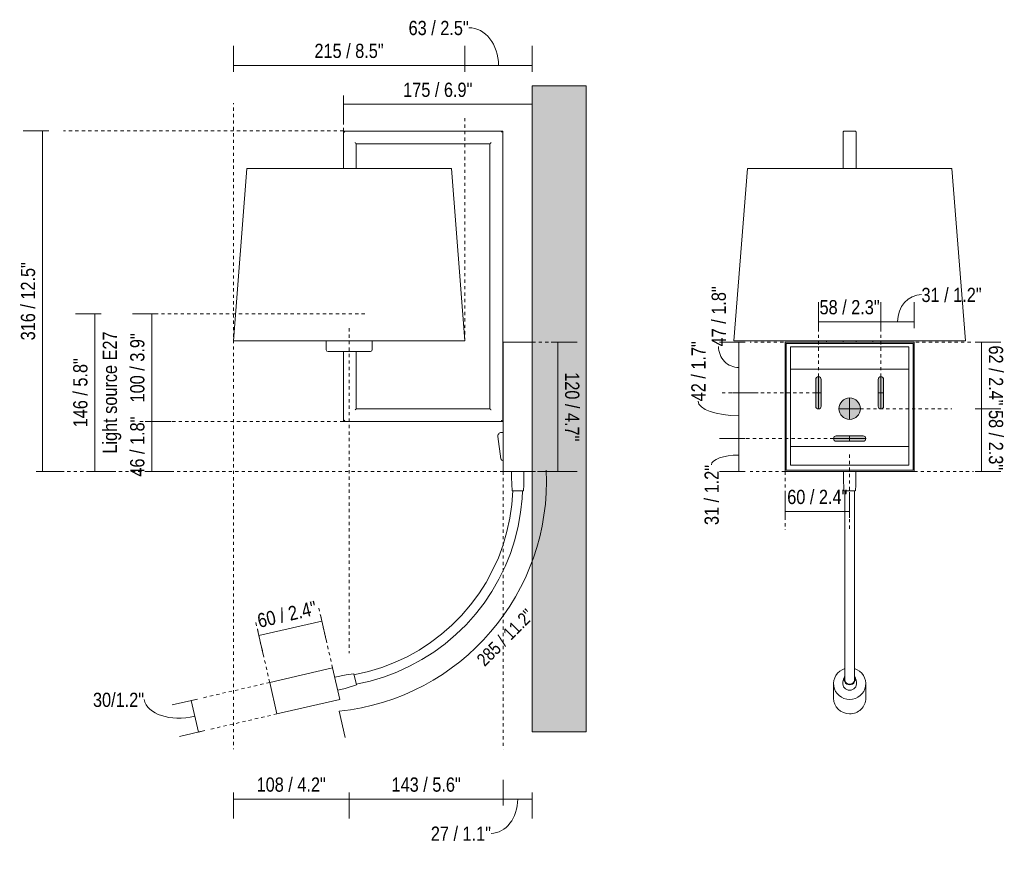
# Model space of a CAD drawing. Header units: millimetres. Extents: x -6760 to -4303, y -908 to 6739.
# Tile 2 of 3: x -5218 to -4303, y -127 to 662. Entities that reach past the tile are written whole.
import ezdxf

# ---------------------------------------------------------------- set-up
doc = ezdxf.new("R2010")
doc.units = ezdxf.units.MM
doc.linetypes.add('Dash', pattern=[6, 3, -3])
doc.layers.add('A-ANNO-DIMS', color=7, linetype='Dash', lineweight=9, true_color=0xd2d2d2)
for name, color, linetype, lineweight in [('A-ANNO-DIMS-6', 7, 'Continuous', 9), ('A-DETL-GENF', 7, 'Continuous', 9), ('A-WALL', 7, 'Continuous', 9), ('E-LITE-EQPM', 7, 'Continuous', 20), ('G-ANNO-TEXT', 7, 'Continuous', 9)]:
    doc.layers.add(name, color=color, linetype=linetype, lineweight=lineweight)
doc.styles.add('Arial Narrow', font='ARIALN.TTF', dxfattribs={"height": 13.2})
doc.styles.add('Arial Narrow_1', font='ARIALN.TTF', dxfattribs={"height": 12})
doc.dimstyles.new('FARO_-_2_2mm_Arial_Narrow_mm_Inch_Left', dxfattribs={"dimscale": 304.8, "dimtxt": 13.509289, "dimasz": 0, "dimexe": 0.059055, "dimexo": 0.0625, "dimgap": 0.009843, "dimtad": 1, "dimdec": 0, "dimzin": 0, "dimdsep": 46, "dimtxsty": 'Arial Narrow', "dimblk1": 'NONE', "dimblk2": 'NONE', "dimsah": 1, "dimcen": 0.09, "dimadec": 0, "dimazin": 0, "dimtfac": 1, "dimtdec": 4, "dimtix": 1, "dimtmove": 0, "dimatfit": 3, "dimfxl": 0.019685, "dimfxlon": 1, "dimtvp": 1, "dimtolj": 1, "dimtzin": 0, "dimarcsym": 2})
doc.dimstyles.new('FARO_-_2_2mm_Arial_Narrow_mm_Inch_Left_1', dxfattribs={"dimscale": 304.8, "dimtxt": 13.509289, "dimasz": 0, "dimexe": 0.059055, "dimexo": 0.0625, "dimgap": 0.009843, "dimtad": 1, "dimdec": 0, "dimzin": 0, "dimdsep": 46, "dimtxsty": 'Arial Narrow', "dimblk1": 'NONE', "dimblk2": 'NONE', "dimsah": 1, "dimcen": 0.09, "dimadec": 0, "dimazin": 0, "dimtfac": 1, "dimtdec": 4, "dimtix": 1, "dimtmove": 1, "dimatfit": 3, "dimfxl": 0.019685, "dimfxlon": 1, "dimtvp": 1, "dimtolj": 1, "dimtzin": 0, "dimarcsym": 2})
doc.dimstyles.new('FARO_-_2_2mm_Arial_Narrow_mm_Inch_Left_H', dxfattribs={"dimscale": 304.8, "dimtxt": 13.509289, "dimasz": 0, "dimexe": 0.059055, "dimexo": 0.0625, "dimgap": 0.009843, "dimtad": 3, "dimtih": 1, "dimtoh": 1, "dimdec": 0, "dimzin": 0, "dimdsep": 46, "dimtxsty": 'Arial Narrow', "dimblk1": 'NONE', "dimblk2": 'NONE', "dimsah": 1, "dimcen": 0.09, "dimadec": 0, "dimazin": 0, "dimtfac": 1, "dimtdec": 4, "dimtix": 1, "dimtmove": 1, "dimatfit": 3, "dimfxl": 0.019685, "dimfxlon": 1, "dimtvp": 1, "dimtolj": 1, "dimtzin": 0, "dimarcsym": 2})
doc.dimstyles.new('FARO_-_2_2mm_Arial_Narrow_mm_Inch_Right', dxfattribs={"dimscale": 304.8, "dimtxt": 13.509289, "dimasz": 0, "dimexe": 0.059055, "dimexo": 0.0625, "dimgap": 0.009843, "dimtad": 1, "dimdec": 0, "dimzin": 0, "dimdsep": 46, "dimtxsty": 'Arial Narrow', "dimblk1": 'NONE', "dimblk2": 'NONE', "dimsah": 1, "dimcen": 0.09, "dimadec": 0, "dimazin": 0, "dimtfac": 1, "dimtdec": 4, "dimtix": 1, "dimtmove": 0, "dimatfit": 3, "dimfxl": 0.019685, "dimfxlon": 1, "dimtvp": 1, "dimtolj": 1, "dimtzin": 0, "dimarcsym": 2})

# ---------------------------------------------------------------- blocks, each defined once
blk = doc.blocks.new('20172-01 - 20172-01 FRAME Matt nickel_white wall lamp with LED reader-578891-Lateral_PDF')
at = {"layer": 'E-LITE-EQPM'}
for p, q in [((-3444.38, 558.14), (-3444.38, 523.18)), ((-3296.38, 558.14), (-3444.38, 558.14)), ((-3296.38, 288.14), (-3296.38, 558.14)), ((-3432.38, 523.18), (-3432.38, 546.14)), ((-3432.38, 546.14), (-3308.38, 546.14)), ((-3308.38, 546.14), (-3308.38, 300.14)), ((-3403.13, 523.18), (-3403.09, 523.18)), ((-3460.49, 363.13), (-3460.49, 355.17)), ((-3417.65, 355.17), (-3417.65, 363.13)), ((-3295.88, 241.83), (-3295.88, 361.83)), ((-3295.88, 361.83), (-3268.96, 361.83)), ((-3444.38, 353.16), (-3444.38, 288.14)), ((-3432.38, 300.14), (-3432.38, 353.16)), ((-3308.38, 300.14), (-3432.38, 300.14)), ((-3444.38, 288.14), (-3296.38, 288.14)), ((-3295.88, 277.98), (-3297.66, 277.98)), ((-3300.93, 274.22), (-3298.04, 253.66)), ((-3294.68, 241.83), (-3295.88, 241.83)), ((-3268.96, 241.83), (-3294.68, 241.83)), ((-3287.71, 223.83), (-3277.13, 223.83)), ((-3454.39, 59.3), (-3512.85, 45.81)), ((-3447.64, 30.07), (-3454.39, 59.3)), ((-3512.85, 45.81), (-3506.11, 16.58)), ((-3432.27, 43.58), (-3434.66, 53.9)), ((-3506.11, 16.58), (-3447.64, 30.07))]:
    blk.add_line(p, q, dxfattribs=at)
at = {"layer": 'E-LITE-EQPM', "flags": 128}
for points in [[(-3458.48, 353.16), (-3459.73, 353.59), (-3460.44, 354.71), (-3460.49, 355.17)], [(-3458.22, 353.16), (-3458.35, 353.16), (-3458.48, 353.16)], [(-3458.48, 353.16), (-3458.03, 353.16), (-3456.7, 353.16), (-3454.55, 353.16), (-3451.68, 353.16), (-3448.22, 353.16), (-3444.34, 353.16), (-3440.21, 353.16), (-3436.03, 353.16), (-3431.99, 353.16), (-3428.28, 353.16), (-3425.07, 353.16), (-3422.52, 353.16), (-3420.73, 353.16), (-3419.79, 353.16), (-3419.66, 353.16)], [(-3417.65, 355.17), (-3418.08, 353.92), (-3419.2, 353.21), (-3419.66, 353.16)], [(-3287.71, 223.83), (-3288.26, 236.13), (-3288.21, 241.83)], [(-3276.63, 241.83), (-3276.77, 229.51), (-3277.13, 223.83)], [(-3286.99, 223.83), (-3287.91, 211.08), (-3289.72, 198.43), (-3292.43, 185.94), (-3296.02, 173.67), (-3300.46, 161.69), (-3305.74, 150.05), (-3311.83, 138.81), (-3318.7, 128.04), (-3326.32, 117.77), (-3334.64, 108.08), (-3343.63, 98.99), (-3353.24, 90.57), (-3363.43, 82.84), (-3374.13, 75.86), (-3385.3, 69.65), (-3396.89, 64.25), (-3408.82, 59.68), (-3421.05, 55.97), (-3433.51, 53.13), (-3434.44, 52.96)], [(-3432.41, 44.18), (-3419.63, 47.04), (-3407.08, 50.77), (-3394.82, 55.36), (-3382.9, 60.79), (-3371.38, 67.02), (-3360.33, 74.04), (-3349.78, 81.81), (-3339.8, 90.28), (-3330.42, 99.42), (-3321.7, 109.19), (-3313.68, 119.54), (-3306.39, 130.42), (-3299.87, 141.78), (-3294.15, 153.56), (-3289.25, 165.7), (-3285.21, 178.16), (-3282.04, 190.87), (-3279.75, 203.76), (-3278.36, 216.78), (-3277.99, 223.83)], [(-3452.44, 50.83), (-3441.79, 52.97), (-3434.66, 53.9)], [(-3432.27, 43.58), (-3442.62, 40.26), (-3449.6, 38.55)]]:
    blk.add_lwpolyline(points, dxfattribs=at)
at = {"layer": 'E-LITE-EQPM'}
for centre, radius, start, end in [((-3297.66, 274.68), 3.3, 90, 188), ((-3295.09, 254.56), 3.08, 197, 255.08967)]:
    blk.add_arc(centre, radius, start, end, dxfattribs=at)
for points in [[(-3443.19, 556.94), (-3443.29, 557.05), (-3443.45, 557.2), (-3443.65, 557.4), (-3443.79, 557.54), (-3443.92, 557.67), (-3444.04, 557.79), (-3444.14, 557.89), (-3444.23, 557.98), (-3444.3, 558.05), (-3444.36, 558.11), (-3444.38, 558.13), (-3444.38, 558.14)], [(-3297.58, 556.94), (-3297.47, 557.05), (-3297.32, 557.2), (-3297.12, 557.4), (-3296.98, 557.54), (-3296.85, 557.67), (-3296.73, 557.79), (-3296.63, 557.89), (-3296.54, 557.98), (-3296.47, 558.05), (-3296.4, 558.11), (-3296.38, 558.14), (-3296.38, 558.14)], [(-3432.38, 546.14), (-3432.38, 546.14), (-3432.4, 546.16), (-3432.47, 546.22), (-3432.54, 546.29), (-3432.63, 546.38), (-3432.73, 546.48), (-3432.85, 546.6), (-3432.98, 546.73), (-3433.12, 546.87), (-3433.32, 547.07), (-3433.47, 547.22), (-3433.58, 547.33)], [(-3308.38, 546.14), (-3308.38, 546.14), (-3308.36, 546.16), (-3308.3, 546.22), (-3308.23, 546.29), (-3308.14, 546.38), (-3308.04, 546.48), (-3307.92, 546.6), (-3307.79, 546.73), (-3307.65, 546.87), (-3307.45, 547.07), (-3307.3, 547.22), (-3307.19, 547.33)], [(-3432.38, 300.14), (-3432.38, 300.14), (-3432.4, 300.11), (-3432.47, 300.05), (-3432.54, 299.98), (-3432.63, 299.89), (-3432.73, 299.79), (-3432.85, 299.67), (-3432.98, 299.54), (-3433.12, 299.4), (-3433.32, 299.2), (-3433.47, 299.05), (-3433.58, 298.94)], [(-3308.38, 300.14), (-3308.38, 300.13), (-3308.36, 300.11), (-3308.3, 300.05), (-3308.23, 299.98), (-3308.14, 299.89), (-3308.04, 299.79), (-3307.92, 299.67), (-3307.79, 299.54), (-3307.65, 299.4), (-3307.45, 299.2), (-3307.29, 299.05), (-3307.19, 298.94)], [(-3443.19, 289.33), (-3443.3, 289.22), (-3443.45, 289.07), (-3443.65, 288.87), (-3443.79, 288.73), (-3443.92, 288.6), (-3444.04, 288.48), (-3444.14, 288.38), (-3444.23, 288.29), (-3444.3, 288.22), (-3444.36, 288.16), (-3444.38, 288.14), (-3444.38, 288.14)], [(-3297.58, 289.33), (-3297.47, 289.22), (-3297.32, 289.07), (-3297.12, 288.87), (-3296.98, 288.73), (-3296.85, 288.6), (-3296.73, 288.48), (-3296.63, 288.38), (-3296.54, 288.29), (-3296.47, 288.22), (-3296.4, 288.16), (-3296.38, 288.14), (-3296.38, 288.14)]]:
    blk.add_open_spline(points, degree=3, knots=[0, 0, 0, 0, 0.166667, 0.25, 0.333333, 0.416667, 0.5, 0.583333, 0.666667, 0.75, 0.833333, 1, 1, 1, 1], dxfattribs=at)
blk = doc.blocks.new('20172-01 - 20172-01 FRAME Matt nickel_white wall lamp with LED reader-578891-Alzado_PDF Fixing')
at = {"layer": 'E-LITE-EQPM', "color": 253, "lineweight": 9, "true_color": 0xaaaaaa}
for p, q in [((6574.69, 558.14), (6584.3, 558.14)), ((6573.5, 556.94), (6573.5, 523.18)), ((6585.5, 523.18), (6585.5, 556.94)), ((6519.5, 361.83), (6519.5, 241.83)), ((6639.5, 361.83), (6519.5, 361.83)), ((6520.5, 243.03), (6520.5, 360.63)), ((6520.5, 360.63), (6638.5, 360.63)), ((6524.5, 336.85), (6524.5, 357.74)), ((6634.5, 357.74), (6524.5, 357.74)), ((6558.07, 363.14), (6558.07, 361.83)), ((6573.5, 363.14), (6573.5, 361.83)), ((6585.5, 361.83), (6585.5, 363.14)), ((6600.92, 361.83), (6600.92, 363.14)), ((6634.5, 357.74), (6634.5, 336.85)), ((6638.5, 360.63), (6638.5, 243.03)), ((6639.5, 241.83), (6639.5, 361.83)), ((6524.5, 264.95), (6524.5, 336.85)), ((6634.5, 336.85), (6524.5, 336.85)), ((6634.5, 336.85), (6634.5, 264.95)), ((6524.5, 247.71), (6524.5, 264.95)), ((6634.5, 264.95), (6524.5, 264.95)), ((6634.5, 264.95), (6634.5, 247.71)), ((6634.5, 247.71), (6524.5, 247.71)), ((6519.5, 241.83), (6639.5, 241.83)), ((6638.5, 243.03), (6520.5, 243.03)), ((6574.29, 223.83), (6579.5, 223.83)), ((6579.5, 223.83), (6584.7, 223.83)), ((6564.5, 44.69), (6564.5, 31.19)), ((6594.49, 31.19), (6594.49, 44.69))]:
    blk.add_line(p, q, dxfattribs=at)
at = {"layer": 'E-LITE-EQPM', "color": 253, "lineweight": 9, "true_color": 0xaaaaaa, "flags": 128}
for points in [[(6574.21, 223.83), (6573.66, 236.13), (6573.71, 241.83)], [(6585.28, 241.83), (6585.15, 229.51), (6584.78, 223.83)], [(6575, 223.83), (6575, 210.92), (6575, 198.11), (6575, 185.45), (6575, 173.02), (6575, 160.87), (6575, 149.05), (6575, 137.64), (6575, 126.68), (6575, 116.23), (6575, 106.33), (6575, 97.04), (6575, 88.41), (6575, 80.47), (6575, 73.26), (6575, 66.83), (6575, 61.19), (6575, 56.38), (6575, 52.43), (6575, 49.34), (6575, 48.57)], [(6584, 48.57), (6584, 51.39), (6584, 55.08), (6584, 59.62), (6584, 65.01), (6584, 71.2), (6584, 78.17), (6584, 85.89), (6584, 94.32), (6584, 103.41), (6584, 113.12), (6584, 123.41), (6584, 134.22), (6584, 145.5), (6584, 157.19), (6584, 169.25), (6584, 181.6), (6584, 194.19), (6584, 206.96), (6584, 219.85), (6584, 223.83)], [(6575, 51.47), (6574.73, 51.03), (6574.43, 50.48), (6574.15, 49.88), (6573.9, 49.24), (6573.68, 48.57), (6573.49, 47.87), (6573.35, 47.14), (6573.25, 46.4), (6573.2, 45.64), (6573.18, 44.88), (6573.21, 44.32)], [(6585.78, 44.32), (6585.81, 45.08), (6585.79, 45.84), (6585.72, 46.59), (6585.61, 47.33), (6585.45, 48.05), (6585.26, 48.74), (6585.03, 49.41), (6584.77, 50.03), (6584.49, 50.62), (6584.18, 51.17), (6583.99, 51.47)]]:
    blk.add_lwpolyline(points, dxfattribs=at)
at = {"layer": 'E-LITE-EQPM', "color": 253, "lineweight": 9, "true_color": 0xaaaaaa}
for centre, major_axis, start_param, end_param in [((6579.5, 44.69), (15, 0), 1.876974, 4.712389), ((6579.5, 44.69), (15, 0), 4.712389, 7.547804), ((6579.5, 44.69), (6.3, 0), 2.96706, 4.712389), ((6579.5, 48.74), (5.3, 0), 2.583932, 4.712389), ((6579.5, 48.74), (5.3, 0), 4.712389, 6.840846), ((6579.5, 44.69), (-6.3, 0), 1.570796, 3.316126), ((6579.5, 31.19), (15, 0), 3.141593, 4.712389), ((6579.5, 31.19), (-15, 0), 1.570796, 3.141593)]:
    blk.add_ellipse(centre, major_axis=major_axis, ratio=0.97437, start_param=start_param, end_param=end_param, dxfattribs=at)
for points, knots in [([(6573.5, 556.94), (6573.5, 557.05), (6573.52, 557.2), (6573.58, 557.4), (6573.65, 557.54), (6573.74, 557.67), (6573.84, 557.79), (6573.96, 557.89), (6574.09, 557.98), (6574.23, 558.05), (6574.43, 558.11), (6574.59, 558.14), (6574.69, 558.14)], [0, 0, 0, 0, 0.166667, 0.25, 0.333333, 0.416667, 0.5, 0.583333, 0.666667, 0.75, 0.833333, 1, 1, 1, 1]), ([(6584.3, 558.14), (6584.41, 558.14), (6584.56, 558.11), (6584.76, 558.05), (6584.9, 557.98), (6585.03, 557.89), (6585.15, 557.79), (6585.25, 557.67), (6585.34, 557.54), (6585.41, 557.4), (6585.48, 557.2), (6585.5, 557.05), (6585.5, 556.94)], [0, 0, 0, 0, 0.166667, 0.25, 0.333333, 0.416667, 0.5, 0.583333, 0.666667, 0.75, 0.833333, 1, 1, 1, 1]), ([(6575, 48.57), (6575, 48.07), (6575.17, 47.1), (6575.83, 45.93), (6576.67, 45.11), (6577.82, 44.41), (6578.81, 44.18), (6579.5, 44.18)], [-1, -1, -1, -1, -0.785714, -0.571429, -0.428571, -0.285714, 0, 0, 0, 0]), ([(6579.5, 44.18), (6580.01, 44.18), (6581.01, 44.35), (6582.21, 44.99), (6583.04, 45.81), (6583.77, 46.93), (6583.99, 47.9), (6584, 48.57)], [-1, -1, -1, -1, -0.785714, -0.571429, -0.428571, -0.285714, 0, 0, 0, 0])]:
    blk.add_open_spline(points, degree=3, knots=knots, dxfattribs=at)
blk = doc.blocks.new('DIMBLOCK10-Lateral_PDF')
at = {"layer": 'A-ANNO-DIMS-6', "color": 251, "true_color": 0x5b5b5b, "transparency": 16777216}
for p, q in [((-4723.89, 361.83), (-4699.89, 361.83)), ((-4717.89, 361.83), (-4723.89, 361.83)), ((-4717.89, 361.83), (-4717.89, 241.83)), ((-4717.89, 241.83), (-4723.89, 241.83)), ((-4718.06, 241.83), (-4699.89, 241.83))]:
    blk.add_line(p, q, dxfattribs=at)
at = {"layer": 'A-ANNO-DIMS-6', "color": 0, "transparency": 16777216, "insert": (-4697.83, 333.99), "char_height": 13.2, "width": 77.1959, "attachment_point": 1, "rotation": 270, "line_spacing_factor": 0.974696, "style": 'Arial Narrow'}
blk.add_mtext('120 / 4.7"', dxfattribs=at)
blk = doc.blocks.new('_None')
blk = doc.blocks.new('DIMBLOCK11-Lateral_PDF')
at = {"layer": 'A-ANNO-DIMS-6', "color": 251, "true_color": 0x5b5b5b, "transparency": 16777216}
for p, q in [((-5089.01, 388.16), (-5113.01, 388.16)), ((-5095.01, 388.16), (-5095.01, 288.12)), ((-5095.01, 388.16), (-5089.01, 388.16)), ((-5095.01, 288.12), (-5101.01, 288.12)), ((-5095.18, 288.12), (-5077.01, 288.12))]:
    blk.add_line(p, q, dxfattribs=at)
at = {"layer": 'A-ANNO-DIMS-6', "color": 0, "transparency": 16777216, "insert": (-5115.07, 305.97), "char_height": 13.2, "width": 77.1959, "attachment_point": 1, "rotation": 90, "line_spacing_factor": 0.974696, "style": 'Arial Narrow'}
blk.add_mtext('100 / 3.9"', dxfattribs=at)
blk = doc.blocks.new('DIMBLOCK12-Lateral_PDF')
at = {"layer": 'A-ANNO-DIMS-6', "color": 251, "true_color": 0x5b5b5b, "transparency": 16777216}
for p, q in [((-4768.5, -62.74), (-4768.5, -44.57)), ((-4911.69, -56.57), (-4911.69, -80.57)), ((-4911.69, -62.57), (-4911.69, -56.57)), ((-4911.69, -62.57), (-4768.5, -62.57)), ((-4768.5, -62.57), (-4768.5, -68.57))]:
    blk.add_line(p, q, dxfattribs=at)
at = {"layer": 'A-ANNO-DIMS-6', "color": 0, "transparency": 16777216, "insert": (-4872.26, -42.51), "char_height": 13.2, "width": 77.1959, "attachment_point": 1, "line_spacing_factor": 0.974696, "style": 'Arial Narrow'}
blk.add_mtext('143 / 5.6"', dxfattribs=at)
blk = doc.blocks.new('DIMBLOCK13-Lateral_PDF')
at = {"layer": 'A-ANNO-DIMS-6', "color": 251, "true_color": 0x5b5b5b, "transparency": 16777216}
for p, q in [((-5019.21, 613.14), (-5019.21, 637.14)), ((-4804.22, 613.14), (-4804.22, 637.14)), ((-5019.21, 619.14), (-4804.22, 619.14)), ((-5019.21, 619.14), (-5019.21, 613.14)), ((-4804.22, 619.14), (-4804.22, 613.14))]:
    blk.add_line(p, q, dxfattribs=at)
at = {"layer": 'A-ANNO-DIMS-6', "color": 0, "transparency": 16777216, "insert": (-4943.88, 639.2), "char_height": 13.2, "width": 77.1959, "attachment_point": 1, "line_spacing_factor": 0.974696, "style": 'Arial Narrow'}
blk.add_mtext('215 / 8.5"', dxfattribs=at)
blk = doc.blocks.new('DIMBLOCK14-Lateral_PDF')
at = {"layer": 'A-ANNO-DIMS-6', "color": 251, "true_color": 0x5b5b5b, "transparency": 16777216}
for p, q in [((-5019.21, -56.57), (-5019.21, -80.57)), ((-5019.21, -62.57), (-5019.21, -56.57)), ((-5019.21, -62.57), (-4911.69, -62.57)), ((-4911.69, -56.57), (-4911.69, -80.57)), ((-4911.69, -62.57), (-4911.69, -56.57))]:
    blk.add_line(p, q, dxfattribs=at)
at = {"layer": 'A-ANNO-DIMS-6', "color": 0, "transparency": 16777216, "insert": (-4997.62, -42.51), "char_height": 13.2, "width": 77.1959, "attachment_point": 1, "line_spacing_factor": 0.974696, "style": 'Arial Narrow'}
blk.add_mtext('108 / 4.2"', dxfattribs=at)
blk = doc.blocks.new('DIMBLOCK15-Lateral_PDF')
at = {"layer": 'A-ANNO-DIMS-6', "color": 251, "true_color": 0x5b5b5b, "transparency": 16777216}
for p, q in [((-4804.22, 613.14), (-4804.22, 637.14)), ((-4741.58, 613.14), (-4741.58, 637.14)), ((-4741.58, 619.14), (-4804.22, 619.14)), ((-4804.22, 619.14), (-4804.22, 613.14)), ((-4741.58, 619.14), (-4741.58, 613.14))]:
    blk.add_line(p, q, dxfattribs=at)
blk.add_ellipse((-4800.48, 619.14), major_axis=(0, 34.99), ratio=0.788301, start_param=4.712389, end_param=6.283185, dxfattribs=at)
at = {"layer": 'A-ANNO-DIMS-6', "color": 0, "transparency": 16777216, "insert": (-4856.45, 660.47), "char_height": 13.2, "width": 67.1605, "attachment_point": 1, "line_spacing_factor": 0.974696, "style": 'Arial Narrow'}
blk.add_mtext('63 / 2.5"', dxfattribs=at)
blk = doc.blocks.new('DIMBLOCK16-Lateral_PDF')
at = {"layer": 'A-ANNO-DIMS-6', "color": 251, "true_color": 0x5b5b5b, "transparency": 16777216}
for p, q in [((-4768.5, -62.74), (-4768.5, -44.57)), ((-4768.5, -62.57), (-4741.58, -62.57)), ((-4768.5, -62.57), (-4768.5, -68.57)), ((-4741.58, -56.57), (-4741.58, -80.57)), ((-4741.58, -62.57), (-4741.58, -56.57))]:
    blk.add_line(p, q, dxfattribs=at)
blk.add_ellipse((-4779.81, -62.57), major_axis=(0, 31.85), ratio=0.777483, start_param=3.141593, end_param=4.712389, dxfattribs=at)
at = {"layer": 'A-ANNO-DIMS-6', "color": 0, "transparency": 16777216, "insert": (-4835.77, -88.08), "char_height": 13.2, "width": 67.1605, "attachment_point": 1, "line_spacing_factor": 0.974696, "style": 'Arial Narrow'}
blk.add_mtext('27 / 1.1"', dxfattribs=at)
blk = doc.blocks.new('DIMBLOCK17-Lateral_PDF')
at = {"layer": 'A-ANNO-DIMS-6', "color": 251, "true_color": 0x5b5b5b, "transparency": 16777216}
for p, q in [((-5141.92, 388.16), (-5165.92, 388.16)), ((-5147.92, 388.16), (-5147.92, 241.83)), ((-5147.92, 388.16), (-5141.92, 388.16)), ((-5147.92, 241.83), (-5153.92, 241.83)), ((-5148.09, 241.83), (-5129.92, 241.83))]:
    blk.add_line(p, q, dxfattribs=at)
at = {"layer": 'A-ANNO-DIMS-6', "color": 0, "transparency": 16777216, "char_height": 13.2, "attachment_point": 1, "rotation": 90, "line_spacing_factor": 0.974696, "style": 'Arial Narrow'}
for s, insert, width in [('Light source E27', (-5140.53, 258.38), 135.8648), ('146 / 5.8"', (-5167.98, 282.83), 77.1959)]:
    blk.add_mtext(s, dxfattribs=dict(at, insert=insert, width=width))
blk = doc.blocks.new('DIMBLOCK18-Lateral_PDF')
at = {"layer": 'A-ANNO-DIMS-6', "color": 251, "true_color": 0x5b5b5b, "transparency": 16777216}
for p, q in [((-5190.54, 558.15), (-5214.54, 558.15)), ((-5196.54, 558.15), (-5196.54, 241.83)), ((-5196.54, 558.15), (-5190.54, 558.15)), ((-5196.54, 241.83), (-5202.54, 241.83)), ((-5196.71, 241.83), (-5178.54, 241.83))]:
    blk.add_line(p, q, dxfattribs=at)
at = {"layer": 'A-ANNO-DIMS-6', "color": 0, "transparency": 16777216, "insert": (-5216.6, 363.64), "char_height": 13.2, "width": 87.2314, "attachment_point": 1, "rotation": 90, "line_spacing_factor": 0.974696, "style": 'Arial Narrow'}
blk.add_mtext('316 / 12.5"', dxfattribs=at)
blk = doc.blocks.new('DIMBLOCK19-Lateral_PDF')
at = {"layer": 'A-ANNO-DIMS-6', "color": 251, "true_color": 0x5b5b5b, "transparency": 16777216}
for p, q in [((-5095.01, 288.12), (-5101.01, 288.12)), ((-5095.18, 288.12), (-5077.01, 288.12)), ((-5095.01, 288.12), (-5095.01, 241.83)), ((-5095.01, 241.83), (-5101.01, 241.83)), ((-5095.18, 241.83), (-5077.01, 241.83))]:
    blk.add_line(p, q, dxfattribs=at)
at = {"layer": 'A-ANNO-DIMS-6', "color": 0, "transparency": 16777216, "insert": (-5115.07, 236.99), "char_height": 13.2, "width": 67.1605, "attachment_point": 1, "rotation": 90, "line_spacing_factor": 0.974696, "style": 'Arial Narrow'}
blk.add_mtext('46 / 1.8"', dxfattribs=at)
blk = doc.blocks.new('DIMBLOCK20-Lateral_PDF')
at = {"layer": 'A-ANNO-DIMS-6', "color": 251, "true_color": 0x5b5b5b, "transparency": 16777216}
for p, q in [((-4917.02, 583), (-4917.02, 589)), ((-4741.58, 583), (-4741.58, 589)), ((-4917.02, 583.16), (-4917.02, 565)), ((-4741.58, 583), (-4917.02, 583)), ((-4741.58, 583.16), (-4741.58, 565))]:
    blk.add_line(p, q, dxfattribs=at)
at = {"layer": 'A-ANNO-DIMS-6', "color": 0, "transparency": 16777216, "insert": (-4861.46, 603.06), "char_height": 13.2, "width": 77.1959, "attachment_point": 1, "line_spacing_factor": 0.974696, "style": 'Arial Narrow'}
blk.add_mtext('175 / 6.9"', dxfattribs=at)
blk = doc.blocks.new('DIMBLOCK21-Lateral_PDF')
at = {"layer": 'A-ANNO-DIMS-6', "color": 251, "true_color": 0x5b5b5b, "transparency": 16777216}
for p, q in [((-5052.53, 30.32), (-5075.92, 24.92)), ((-5058.38, 28.97), (-5052.53, 30.32)), ((-5058.38, 28.97), (-5051.63, -0.26)), ((-5045.79, 1.09), (-5069.17, -4.3)), ((-5051.63, -0.26), (-5045.79, 1.09))]:
    blk.add_line(p, q, dxfattribs=at)
blk.add_ellipse((-5060.8, 39.47), major_axis=(41.42, 9.56), ratio=0.606292, start_param=3.141593, end_param=4.712389, dxfattribs=at)
at = {"layer": 'A-ANNO-DIMS-6', "color": 0, "transparency": 16777216, "insert": (-5149.61, 36.25), "char_height": 13.2, "width": 56.8677, "attachment_point": 1, "line_spacing_factor": 0.974696, "style": 'Arial Narrow'}
blk.add_mtext('30/1.2"', dxfattribs=at)
blk = doc.blocks.new('DIMBLOCK22-Lateral_PDF')
at = {"layer": 'A-ANNO-DIMS-6', "color": 251, "true_color": 0x5b5b5b, "transparency": 16777216}
for p, q in [((-4937.05, 102.76), (-4995.51, 89.27)), ((-4937.05, 102.76), (-4938.4, 108.61)), ((-4937.08, 102.93), (-4933, 85.22)), ((-4995.51, 89.27), (-4996.86, 95.11)), ((-4995.55, 89.43), (-4991.46, 71.73))]:
    blk.add_line(p, q, dxfattribs=at)
at = {"layer": 'A-ANNO-DIMS-6', "color": 0, "transparency": 16777216, "insert": (-4998.06, 109.27), "char_height": 13.2, "width": 67.1605, "attachment_point": 1, "rotation": 13, "line_spacing_factor": 0.974696, "style": 'Arial Narrow'}
blk.add_mtext('60 / 2.4"', dxfattribs=at)
blk = doc.blocks.new('DIMBLOCK23-Alzado_PDF Fixing')
at = {"layer": 'A-ANNO-DIMS-6', "color": 251, "true_color": 0x5b5b5b, "transparency": 16777216}
for p, q in [((-4543.69, 361.83), (-4567.69, 361.83)), ((-4549.69, 361.83), (-4549.69, 314.86)), ((-4549.69, 361.83), (-4543.69, 361.83)), ((-4549.69, 314.86), (-4555.69, 314.86)), ((-4549.85, 314.86), (-4531.69, 314.86))]:
    blk.add_line(p, q, dxfattribs=at)
blk.add_ellipse((-4549.69, 358.01), major_axis=(0, 19.67), ratio=0.961746, start_param=1.570796, end_param=3.141593, dxfattribs=at)
at = {"layer": 'A-ANNO-DIMS-6', "color": 0, "transparency": 16777216, "insert": (-4574.94, 358.01), "char_height": 13.2, "width": 67.1605, "attachment_point": 1, "rotation": 90, "line_spacing_factor": 0.974696, "style": 'Arial Narrow'}
blk.add_mtext('47 / 1.8"', dxfattribs=at)
blk = doc.blocks.new('DIMBLOCK24-Alzado_PDF Fixing')
at = {"layer": 'A-ANNO-DIMS-6', "color": 251, "true_color": 0x5b5b5b, "transparency": 16777216}
for p, q in [((-4549.69, 314.86), (-4555.69, 314.86)), ((-4549.85, 314.86), (-4531.69, 314.86)), ((-4549.69, 314.86), (-4549.69, 272.39)), ((-4543.69, 272.39), (-4567.69, 272.39)), ((-4549.69, 272.39), (-4543.69, 272.39))]:
    blk.add_line(p, q, dxfattribs=at)
blk.add_ellipse((-4549.69, 307.01), major_axis=(-37.78, 0), ratio=0.354421, start_param=0, end_param=1.570796, dxfattribs=at)
at = {"layer": 'A-ANNO-DIMS-6', "color": 0, "transparency": 16777216, "insert": (-4593.81, 307.01), "char_height": 13.2, "width": 67.1605, "attachment_point": 1, "rotation": 90, "line_spacing_factor": 0.974696, "style": 'Arial Narrow'}
blk.add_mtext('42 / 1.7"', dxfattribs=at)
blk = doc.blocks.new('DIMBLOCK25-Alzado_PDF Fixing')
at = {"layer": 'A-ANNO-DIMS-6', "color": 251, "true_color": 0x5b5b5b, "transparency": 16777216}
for p, q in [((-4543.69, 272.39), (-4567.69, 272.39)), ((-4549.69, 272.39), (-4549.69, 241.83)), ((-4549.69, 272.39), (-4543.69, 272.39)), ((-4543.69, 241.83), (-4567.69, 241.83)), ((-4549.69, 241.83), (-4543.69, 241.83))]:
    blk.add_line(p, q, dxfattribs=at)
blk.add_ellipse((-4549.69, 247.98), major_axis=(-25.52, 0), ratio=0.357499, start_param=4.712389, end_param=6.283185, dxfattribs=at)
at = {"layer": 'A-ANNO-DIMS-6', "color": 0, "transparency": 16777216, "insert": (-4581.55, 192.01), "char_height": 13.2, "width": 67.1605, "attachment_point": 1, "rotation": 90, "line_spacing_factor": 0.974696, "style": 'Arial Narrow'}
blk.add_mtext('31 / 1.2"', dxfattribs=at)
blk = doc.blocks.new('DIMBLOCK26-Alzado_PDF Fixing')
at = {"layer": 'A-ANNO-DIMS-6', "color": 251, "true_color": 0x5b5b5b, "transparency": 16777216}
for p, q in [((-4330.25, 300), (-4306.25, 300)), ((-4324.25, 300), (-4330.25, 300)), ((-4324.25, 241.83), (-4324.25, 300)), ((-4330.25, 241.83), (-4306.25, 241.83)), ((-4324.25, 241.83), (-4330.25, 241.83))]:
    blk.add_line(p, q, dxfattribs=at)
at = {"layer": 'A-ANNO-DIMS-6', "color": 0, "transparency": 16777216, "insert": (-4304.19, 298.9), "char_height": 13.2, "width": 67.1605, "attachment_point": 1, "rotation": 270, "line_spacing_factor": 0.974696, "style": 'Arial Narrow'}
blk.add_mtext('58 / 2.3"', dxfattribs=at)
blk = doc.blocks.new('DIMBLOCK27-Alzado_PDF Fixing')
at = {"layer": 'A-ANNO-DIMS-6', "color": 251, "true_color": 0x5b5b5b, "transparency": 16777216}
for p, q in [((-4330.25, 361.83), (-4306.25, 361.83)), ((-4324.25, 361.83), (-4330.25, 361.83)), ((-4324.25, 300), (-4324.25, 361.83)), ((-4330.25, 300), (-4306.25, 300)), ((-4324.25, 300), (-4330.25, 300))]:
    blk.add_line(p, q, dxfattribs=at)
at = {"layer": 'A-ANNO-DIMS-6', "color": 0, "transparency": 16777216, "insert": (-4304.19, 358.9), "char_height": 13.2, "width": 67.1605, "attachment_point": 1, "rotation": 270, "line_spacing_factor": 0.974696, "style": 'Arial Narrow'}
blk.add_mtext('62 / 2.4"', dxfattribs=at)
blk = doc.blocks.new('DIMBLOCK28-Alzado_PDF Fixing')
at = {"layer": 'A-ANNO-DIMS-6', "color": 251, "true_color": 0x5b5b5b, "transparency": 16777216}
for p, q in [((-4506.74, 204.53), (-4506.74, 222.7)), ((-4446.74, 204.53), (-4446.74, 222.7)), ((-4506.74, 204.7), (-4446.74, 204.7)), ((-4506.74, 204.7), (-4506.74, 198.7)), ((-4446.74, 204.7), (-4446.74, 198.7))]:
    blk.add_line(p, q, dxfattribs=at)
at = {"layer": 'A-ANNO-DIMS-6', "color": 0, "transparency": 16777216, "insert": (-4504.72, 224.76), "char_height": 13.2, "width": 67.1605, "attachment_point": 1, "line_spacing_factor": 0.974696, "style": 'Arial Narrow'}
blk.add_mtext('60 / 2.4"', dxfattribs=at)
blk = doc.blocks.new('DIMBLOCK29-Alzado_PDF Fixing')
at = {"layer": 'A-ANNO-DIMS-6', "color": 251, "true_color": 0x5b5b5b, "transparency": 16777216}
for p, q in [((-4475.74, 380.81), (-4475.74, 398.98)), ((-4417.74, 380.81), (-4417.74, 398.98)), ((-4475.74, 380.98), (-4417.74, 380.98)), ((-4475.74, 380.98), (-4475.74, 374.98)), ((-4417.74, 380.98), (-4417.74, 374.98))]:
    blk.add_line(p, q, dxfattribs=at)
at = {"layer": 'A-ANNO-DIMS-6', "color": 0, "transparency": 16777216, "insert": (-4474.72, 401.04), "char_height": 13.2, "width": 67.1605, "attachment_point": 1, "line_spacing_factor": 0.974696, "style": 'Arial Narrow'}
blk.add_mtext('58 / 2.3"', dxfattribs=at)
blk = doc.blocks.new('DIMBLOCK30-Alzado_PDF Fixing')
at = {"layer": 'A-ANNO-DIMS-6', "color": 251, "true_color": 0x5b5b5b, "transparency": 16777216}
for p, q in [((-4417.74, 380.81), (-4417.74, 398.98)), ((-4386.74, 374.98), (-4386.74, 398.98)), ((-4417.74, 380.98), (-4386.74, 380.98)), ((-4417.74, 380.98), (-4417.74, 374.98)), ((-4386.74, 380.98), (-4386.74, 374.98))]:
    blk.add_line(p, q, dxfattribs=at)
blk.add_ellipse((-4380, 380.98), major_axis=(0, 25.14), ratio=0.884444, start_param=0, end_param=1.570796, dxfattribs=at)
at = {"layer": 'A-ANNO-DIMS-6', "color": 0, "transparency": 16777216, "insert": (-4380, 412.46), "char_height": 13.2, "width": 67.1605, "attachment_point": 1, "line_spacing_factor": 0.974696, "style": 'Arial Narrow'}
blk.add_mtext('31 / 1.2"', dxfattribs=at)

msp = doc.modelspace()

# ---------------------------------------------------------------- hatches: boundary and pattern name
at = {"layer": 'A-DETL-GENF', "true_color": 0xc0c0c0}
h = msp.add_hatch(color=9, dxfattribs=at)
h.paths.add_polyline_path([(-4434.24, 269.89), (-4433.59, 269.97), (-4432.99, 270.22), (-4432.47, 270.62), (-4432.08, 271.14), (-4431.83, 271.74), (-4431.74, 272.39), (-4431.83, 273.03), (-4432.08, 273.64), (-4432.47, 274.15), (-4432.99, 274.55), (-4433.59, 274.8), (-4434.24, 274.89), (-4459.24, 274.89), (-4459.89, 274.8), (-4460.49, 274.55), (-4461.01, 274.15), (-4461.41, 273.64), (-4461.66, 273.03), (-4461.74, 272.39), (-4461.66, 271.74), (-4461.41, 271.14), (-4461.01, 270.62), (-4460.49, 270.22), (-4459.89, 269.97), (-4459.24, 269.89), (-4446.25, 269.89)])
h.paths.add_polyline_path([(-4446.74, 290.14), (-4444.15, 290.48), (-4441.74, 291.47), (-4439.67, 293.06), (-4438.08, 295.14), (-4437.08, 297.55), (-4436.74, 300.14), (-4437.08, 302.72), (-4438.08, 305.14), (-4439.67, 307.21), (-4441.74, 308.8), (-4444.15, 309.79), (-4446.74, 310.14), (-4449.33, 309.79), (-4451.74, 308.8), (-4453.81, 307.21), (-4455.4, 305.14), (-4456.4, 302.72), (-4456.74, 300.14), (-4456.34, 297.41), (-4455.4, 295.14), (-4453.81, 293.06), (-4451.74, 291.47), (-4449.33, 290.48)])
h.paths.add_polyline_path([(-4475.74, 299.86), (-4475.09, 299.94), (-4474.49, 300.19), (-4473.97, 300.59), (-4473.57, 301.11), (-4473.33, 301.71), (-4473.24, 302.36), (-4473.24, 327.36), (-4473.33, 328), (-4473.57, 328.61), (-4473.97, 329.13), (-4474.49, 329.52), (-4475.09, 329.77), (-4475.74, 329.86), (-4476.39, 329.77), (-4476.99, 329.52), (-4477.51, 329.13), (-4477.9, 328.61), (-4478.15, 328), (-4478.24, 327.36), (-4478.24, 302.36), (-4478.15, 301.71), (-4477.9, 301.11), (-4477.51, 300.59), (-4476.99, 300.19), (-4476.39, 299.94)])
h.paths.add_polyline_path([(-4417.74, 299.86), (-4417.09, 299.94), (-4416.49, 300.19), (-4415.97, 300.59), (-4415.58, 301.11), (-4415.33, 301.71), (-4415.24, 302.36), (-4415.24, 327.36), (-4415.33, 328), (-4415.58, 328.61), (-4415.97, 329.13), (-4416.49, 329.52), (-4417.09, 329.77), (-4417.74, 329.86), (-4418.39, 329.77), (-4418.99, 329.52), (-4419.51, 329.13), (-4419.91, 328.61), (-4420.16, 328), (-4420.24, 327.36), (-4420.24, 302.36), (-4420.16, 301.71), (-4419.91, 301.11), (-4419.51, 300.59), (-4418.99, 300.19), (-4418.39, 299.94)])
at = {"layer": 'A-WALL', "true_color": 0xf7f7f7}
msp.add_hatch(color=7, dxfattribs=at).paths.add_polyline_path([(-4741.35, 0), (-4691.58, 0), (-4691.58, 600), (-4741.58, 600), (-4741.58, 0)])

# ---------------------------------------------------------------- linework, layer by layer
at = {"layer": 'A-ANNO-DIMS'}
for p, q in [((-4917.02, 558.15), (-4917.02, 593.15)), ((-5019.21, 319.01), (-5019.21, 584.01)), ((-4804.22, 363.13), (-4804.22, 572.15)), ((-4917.02, 558.15), (-5177.02, 558.15)), ((-4741.58, 361.83), (-4741.58, 559.5)), ((-4897.08, 388.16), (-5092.08, 388.16)), ((-4475.74, 329.86), (-4475.74, 389.86)), ((-4417.74, 329.86), (-4417.74, 389.86)), ((-4911.69, 375), (-4911.69, 73.01)), ((-4741.58, 361.83), (-4722.58, 361.83)), ((-4484.24, 361.83), (-4539.24, 361.83)), ((-4409.24, 361.83), (-4331.74, 361.83)), ((-5019.21, 314.5), (-5019.21, 164.5)), ((-4478.24, 314.86), (-4568.24, 314.86)), ((-4436.74, 300), (-4351.74, 300)), ((-4917.02, 288.12), (-5107.02, 288.12)), ((-4461.74, 272.39), (-4548.74, 272.39)), ((-4446.74, 257.56), (-4446.74, 187.56)), ((-4768.5, 241.83), (-5197.11, 241.83)), ((-4768.5, 241.83), (-4768.5, -16.25)), ((-4741.58, 241.83), (-4716.58, 241.83)), ((-4506.74, 241.83), (-4539.24, 241.83)), ((-4506.74, 241.83), (-4506.74, 187.56)), ((-4386.74, 241.83), (-4331.74, 241.83)), ((-5019.21, 164.5), (-5019.21, -16.25)), ((-4927.01, 59.3), (-4940.51, 117.76)), ((-4985.47, 45.81), (-4998.97, 104.27)), ((-4985.47, 45.81), (-5048.81, 31.18)), ((-4978.73, 16.58), (-5042.06, 1.95))]:
    msp.add_line(p, q, dxfattribs=at)
at = {"layer": 'A-ANNO-DIMS', "color": 7, "linetype": 'Continuous'}
for p, q in [((-4716.58, 241.83), (-4736.58, 241.83)), ((-4920.94, 18.99), (-4915.32, -5.37))]:
    msp.add_line(p, q, dxfattribs=at)
msp.add_arc((-4943.39, 232.82), 215, 275.99347, 2.72986, dxfattribs=at)
at = {"layer": 'A-WALL', "color": 253, "true_color": 0xaaaaaa}
for p, q in [((-4741.58, 0), (-4741.58, 600)), ((-4741.58, 600), (-4691.58, 600)), ((-4691.58, 600), (-4691.58, 0)), ((-4691.58, 0), (-4741.58, 0))]:
    msp.add_line(p, q, dxfattribs=at)
at = {"layer": 'E-LITE-EQPM'}
for p, q in [((-5006.74, 523.18), (-5019.21, 363.13)), ((-4816.69, 523.18), (-5006.74, 523.18)), ((-4804.22, 363.13), (-4816.69, 523.18)), ((-5019.21, 363.13), (-4804.22, 363.13)), ((-4475.74, 329.86), (-4475.74, 299.86)), ((-4417.74, 329.86), (-4417.74, 299.86)), ((-4478.24, 327.36), (-4478.24, 302.36)), ((-4473.24, 302.36), (-4473.24, 327.36)), ((-4420.24, 327.36), (-4420.24, 302.36)), ((-4415.24, 302.36), (-4415.24, 327.36)), ((-4478.24, 314.86), (-4473.24, 314.86)), ((-4415.24, 314.86), (-4420.24, 314.86)), ((-4446.74, 310.14), (-4446.74, 290.14)), ((-4456.74, 300), (-4436.74, 300)), ((-4434.24, 274.89), (-4459.24, 274.89)), ((-4446.74, 274.89), (-4446.74, 269.89)), ((-4461.74, 272.39), (-4431.74, 272.39)), ((-4459.24, 269.89), (-4434.24, 269.89))]:
    msp.add_line(p, q, dxfattribs=at)
at = {"layer": 'E-LITE-EQPM', "color": 253, "true_color": 0xaaaaaa}
for p, q in [((-4541.77, 523.18), (-4554.24, 363.14)), ((-4351.71, 523.18), (-4541.77, 523.18)), ((-4339.24, 363.14), (-4351.71, 523.18)), ((-4554.24, 363.14), (-4339.24, 363.14))]:
    msp.add_line(p, q, dxfattribs=at)
at = {"layer": 'E-LITE-EQPM'}
for centre, radius, start, end in [((-4475.74, 327.36), 2.5, 0, 180), ((-4417.74, 327.36), 2.5, 0, 180), ((-4475.74, 302.36), 2.5, 180, 360), ((-4446.74, 300.14), 10, 360, 180), ((-4417.74, 302.36), 2.5, 180, 360), ((-4446.74, 300.14), 10, 180, 0), ((-4459.24, 272.39), 2.5, 90, 270), ((-4434.24, 272.39), 2.5, 270, 90)]:
    msp.add_arc(centre, radius, start, end, dxfattribs=at)

# ---------------------------------------------------------------- block references
msp.add_blockref('20172-01 - 20172-01 FRAME Matt nickel_white wall lamp with LED reader-578891-Lateral_PDF', (-1472.62, 0), dxfattribs=at)
at = {"layer": 'E-LITE-EQPM', "color": 253, "lineweight": 9, "true_color": 0xaaaaaa}
msp.add_blockref('20172-01 - 20172-01 FRAME Matt nickel_white wall lamp with LED reader-578891-Alzado_PDF Fixing', (-11026.24, 0), dxfattribs=at)

# ---------------------------------------------------------------- texts
at = {"layer": 'G-ANNO-TEXT', "color": 251, "true_color": 0x5b5b5b, "insert": (-4794.25, 68.45), "char_height": 12, "width": 83.2152, "attachment_point": 1, "rotation": 45, "style": 'Arial Narrow_1'}
msp.add_mtext('285 / 11.2"', dxfattribs=at)

# ---------------------------------------------------------------- dimensions: what is measured, and where the dimension line sits
at = {"layer": 'A-ANNO-DIMS', "color": 251, "linetype": 'Continuous', "true_color": 0x5b5b5b}
for base, p1, p2, override, picture, middle in [((-4804.22, 619.14), (-4741.58, 613.14), (-4804.22, 613.14), {"dimpost": '<>', "dimfxl": 62.639889}, 'DIMBLOCK15-Lateral_PDF', (-4822.87, 651.67)), ((-4386.74, 380.98), (-4417.74, 374.98), (-4386.74, 374.98), {"dimpost": '<>', "dimfxl": 31.000592}, 'DIMBLOCK30-Alzado_PDF Fixing', (-4346.42, 403.66)), ((-4741.58, -62.57), (-4768.5, -68.57), (-4741.58, -56.57), {"dimpost": '<>', "dimfxl": 29.476623}, 'DIMBLOCK16-Lateral_PDF', (-4802.19, -96.88))]:
    dim = msp.add_linear_dim(base=base, p1=p1, p2=p2, dimstyle='FARO_-_2_2mm_Arial_Narrow_mm_Inch_Left_1', override=override, dxfattribs=at)
    dim.commit()
    dim.dimension.update_dxf_attribs({"geometry": picture, "text_midpoint": middle, "dimtype": 160})
for base, p1, p2, override, picture, middle in [((-4804.22, 619.14), (-5019.21, 613.14), (-4804.22, 613.14), {"dimpost": '<>', "dimfxl": 214.994513}, 'DIMBLOCK13-Lateral_PDF', (-4911.72, 630.69)), ((-4917.02, 583), (-4741.58, 589), (-4917.02, 589), {"dimpost": '<>', "dimfxl": 175.439333}, 'DIMBLOCK20-Lateral_PDF', (-4829.3, 594.54)), ((-4417.74, 380.98), (-4475.74, 374.98), (-4417.74, 374.98), {"dimpost": '<>', "dimfxl": 57.998816}, 'DIMBLOCK29-Alzado_PDF Fixing', (-4446.74, 392.53)), ((-4446.74, 204.7), (-4506.74, 198.7), (-4446.74, 198.7), {"dimpost": '<>', "dimfxl": 60}, 'DIMBLOCK28-Alzado_PDF Fixing', (-4476.74, 216.25)), ((-4911.69, -62.57), (-5019.21, -56.57), (-4911.69, -56.57), {"dimpost": '<>', "dimfxl": 107.524818}, 'DIMBLOCK14-Lateral_PDF', (-4965.45, -51.03)), ((-4768.5, -62.57), (-4911.69, -56.57), (-4768.5, -68.57), {"dimpost": '<>', "dimfxl": 143.688113}, 'DIMBLOCK12-Lateral_PDF', (-4840.1, -51.03))]:
    dim = msp.add_linear_dim(base=base, p1=p1, p2=p2, dimstyle='FARO_-_2_2mm_Arial_Narrow_mm_Inch_Left', override=override, dxfattribs=at)
    dim.commit()
    dim.dimension.update_dxf_attribs({"geometry": picture, "text_midpoint": middle})
for base, p1, p2, angle, dimstyle, override, picture, middle in [((-5196.54, 241.83), (-5190.54, 558.15), (-5202.54, 241.83), 90, 'FARO_-_2_2mm_Arial_Narrow_mm_Inch_Left', {"dimpost": '<>', "dimfxl": 316.552993}, 'DIMBLOCK18-Lateral_PDF', (-5208.09, 399.99)), ((-5095.01, 288.12), (-5089.01, 388.16), (-5101.01, 288.12), 90, 'FARO_-_2_2mm_Arial_Narrow_mm_Inch_Left', {"dimpost": '<>', "dimfxl": 100.756866}, 'DIMBLOCK11-Lateral_PDF', (-5106.56, 338.14)), ((-4717.89, 241.83), (-4723.89, 361.83), (-4723.89, 241.83), 90, 'FARO_-_2_2mm_Arial_Narrow_mm_Inch_Right', {"dimtad": 4, "dimpost": '<>', "dimfxl": 120}, 'DIMBLOCK10-Lateral_PDF', (-4706.34, 301.83)), ((-4324.25, 361.83), (-4330.25, 300), (-4330.25, 361.83), 90, 'FARO_-_2_2mm_Arial_Narrow_mm_Inch_Right', {"dimtad": 4, "dimpost": '<>', "dimfxl": 61.826037}, 'DIMBLOCK27-Alzado_PDF Fixing', (-4312.7, 330.91)), ((-5095.01, 241.83), (-5101.01, 288.12), (-5101.01, 241.83), 90, 'FARO_-_2_2mm_Arial_Narrow_mm_Inch_Left', {"dimpost": '<>', "dimfxl": 46.292909}, 'DIMBLOCK19-Lateral_PDF', (-5106.56, 264.97)), ((-4324.25, 300), (-4330.25, 241.83), (-4330.25, 300), 90, 'FARO_-_2_2mm_Arial_Narrow_mm_Inch_Right', {"dimtad": 4, "dimpost": '<>', "dimfxl": 58.173963}, 'DIMBLOCK26-Alzado_PDF Fixing', (-4312.7, 270.91)), ((-4995.51, 89.27), (-4938.4, 108.61), (-4996.86, 95.11), 13, 'FARO_-_2_2mm_Arial_Narrow_mm_Inch_Left', {"dimpost": '<>', "dimfxl": 60.000119}, 'DIMBLOCK22-Lateral_PDF', (-4968.87, 107.26))]:
    dim = msp.add_linear_dim(base=base, p1=p1, p2=p2, angle=angle, dimstyle=dimstyle, override=override, dxfattribs=at)
    dim.commit()
    dim.dimension.update_dxf_attribs({"geometry": picture, "text_midpoint": middle})
for base, p1, p2, override, picture, middle in [((-4549.69, 314.86), (-4543.69, 361.83), (-4555.69, 314.86), {"dimpost": '<>', "dimfxl": 48.476838}, 'DIMBLOCK23-Alzado_PDF Fixing', (-4566.14, 391.59)), ((-4549.69, 272.39), (-4555.69, 314.86), (-4543.69, 272.39), {"dimpost": '<>', "dimfxl": 44.134641}, 'DIMBLOCK24-Alzado_PDF Fixing', (-4585.01, 340.59)), ((-4549.69, 241.83), (-4543.69, 272.39), (-4543.69, 241.83), {"dimpost": '<>', "dimfxl": 30.559935}, 'DIMBLOCK25-Alzado_PDF Fixing', (-4572.75, 225.59))]:
    dim = msp.add_linear_dim(base=base, p1=p1, p2=p2, angle=90, dimstyle='FARO_-_2_2mm_Arial_Narrow_mm_Inch_Left_1', override=override, dxfattribs=at)
    dim.commit()
    dim.dimension.update_dxf_attribs({"geometry": picture, "text_midpoint": middle, "dimtype": 160, "text_rotation": 90})
dim = msp.add_linear_dim(base=(-5147.92, 241.83), p1=(-5141.92, 388.16), p2=(-5153.92, 241.83), angle=90, text='<>\\XLight source E27', dimstyle='FARO_-_2_2mm_Arial_Narrow_mm_Inch_Left', override={"dimpost": '<>', "dimfxl": 146.823837}, dxfattribs=at)
dim.commit()
dim.dimension.update_dxf_attribs({"geometry": 'DIMBLOCK17-Lateral_PDF', "text_midpoint": (-5147.92, 314.99)})
dim = msp.add_linear_dim(base=(-5051.63, -0.26), p1=(-5052.53, 30.32), p2=(-5045.79, 1.09), angle=283, dimstyle='FARO_-_2_2mm_Arial_Narrow_mm_Inch_Left_H', override={"dimpost": '<>', "dimfxl": 29.99795}, dxfattribs=at)
dim.commit()
dim.dimension.update_dxf_attribs({"geometry": 'DIMBLOCK21-Lateral_PDF', "text_midpoint": (-5121.18, 27.45), "dimtype": 160})

doc.saveas('drawing.dxf')
